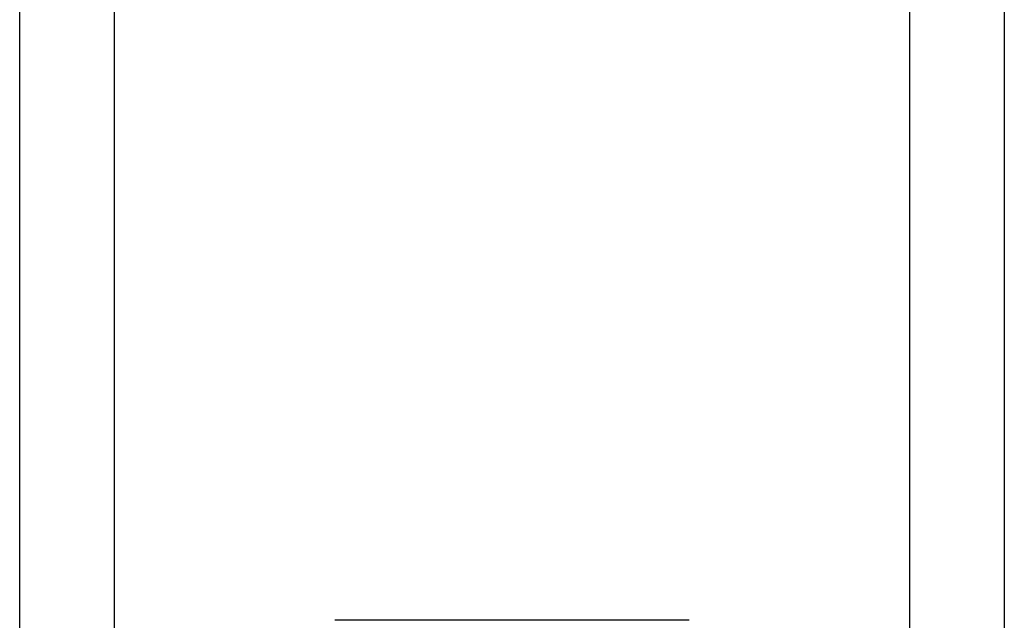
# Model space of a CAD drawing. Header units: inches. Extents: x 2 to 104, y 2 to 68.
# Tile 22 of 98: x 28.188 to 28.901, y 23.009 to 23.444. Entities that reach past the tile are written whole.
import ezdxf

# ---------------------------------------------------------------- set-up
doc = ezdxf.new("R2010")
doc.units = ezdxf.units.IN
doc.header["$LTSCALE"] = 6.250991
doc.header["$MEASUREMENT"] = 0
doc.layers.add('Visible Edges(ANSI)', color=7, linetype='Continuous', lineweight=25)
doc.layers.add('Visible Tangent Edges(ANSI)', color=7, linetype='Continuous', lineweight=25)

msp = doc.modelspace()

# ---------------------------------------------------------------- linework, layer by layer
at = {"layer": 'Visible Edges(ANSI)'}
for p, q in [((28.18799, 22.34672), (28.18799, 49.4069)), ((28.9012, 49.4069), (28.9012, 22.34672)), ((28.67296, 23.00874), (28.41623, 23.00874))]:
    msp.add_line(p, q, dxfattribs=at)
at = {"layer": 'Visible Tangent Edges(ANSI)'}
for p, q in [((28.25633, 49.4069), (28.25633, 22.34672)), ((28.83286, 22.34672), (28.83286, 49.4069))]:
    msp.add_line(p, q, dxfattribs=at)

doc.saveas('drawing.dxf')
